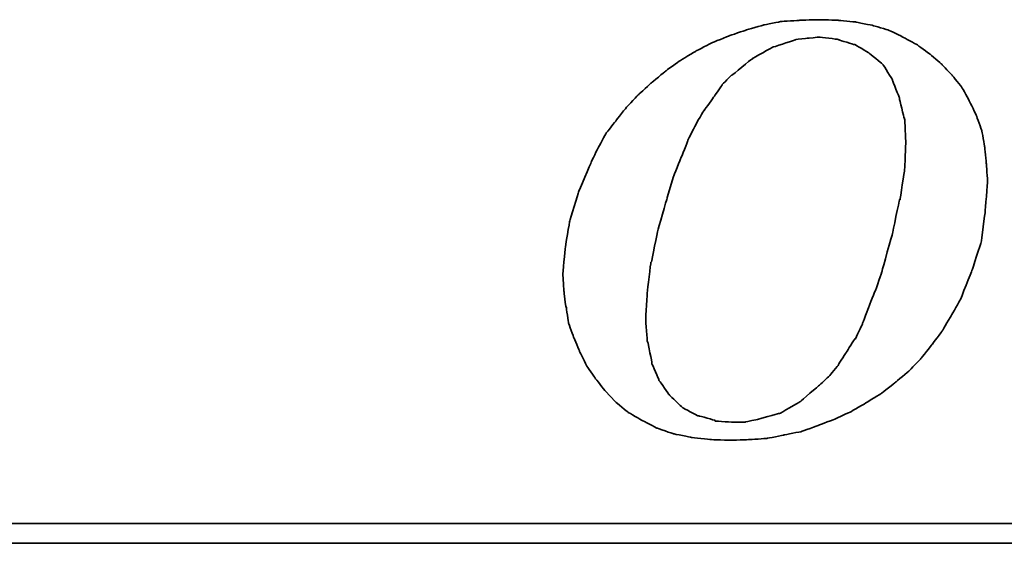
# Model space of a CAD drawing. Header units: millimetres. Extents: x 22 to 336, y 77 to 175.
# Tile 37 of 57: x 260.2 to 264.66, y 106.88 to 109.25. Entities that reach past the tile are written whole.
import ezdxf

# ---------------------------------------------------------------- set-up
doc = ezdxf.new("R2010")
doc.units = ezdxf.units.MM
doc.header["$LTSCALE"] = 0.15
doc.layers.add('DIM', color=4, linetype='CONTINUOUS')
doc.layers.add('layer 1', color=7, linetype='CONTINUOUS')

# ---------------------------------------------------------------- blocks, each defined once
blk = doc.blocks.new('TBI MOTION logo(完整正式版)')
at = {"layer": 'layer 1', "color": 22, "lineweight": 35}
for points, knots in [([(-11.34375, -6.98375), (-11.34375, -6.98375), (-10.91375, -7.43875), (-10.91375, -7.43875), (-10.91375, -7.43875), (-10.91375, -7.43875), (-10.38625, -7.87125), (-10.38625, -7.87125), (-10.38625, -7.87125), (-10.38625, -7.87125), (-9.81125, -8.20375), (-9.81125, -8.20375), (-9.81125, -8.20375), (-9.81125, -8.20375), (-9.21125, -8.51875), (-9.21125, -8.51875), (-9.21125, -8.51875), (-9.21125, -8.51875), (-8.51625, -8.75875), (-8.51625, -8.75875), (-8.51625, -8.75875), (-8.51625, -8.75875), (-7.77125, -8.90375), (-7.77125, -8.90375), (-7.77125, -8.90375), (-7.77125, -8.90375), (-6.97875, -8.99875), (-6.97875, -8.99875), (-6.97875, -8.99875), (-6.97875, -8.99875), (-6.14125, -9.02375), (-6.14125, -9.02375), (-6.14125, -9.02375), (-6.14125, -9.02375), (-5.37125, -8.99875), (-5.37125, -8.99875), (-5.37125, -8.99875), (-5.37125, -8.99875), (-4.65375, -8.94875), (-4.65375, -8.94875), (-4.65375, -8.94875), (-4.65375, -8.94875), (-3.93375, -8.80625), (-3.93375, -8.80625), (-3.93375, -8.80625), (-3.93375, -8.80625), (-3.21375, -8.66375), (-3.21375, -8.66375), (-3.21375, -8.66375), (-3.21375, -8.66375), (-2.49375, -8.39875), (-2.49375, -8.39875), (-2.49375, -8.39875), (-2.49375, -8.39875), (-1.79875, -8.13375), (-1.79875, -8.13375), (-1.79875, -8.13375), (-1.79875, -8.13375), (-1.17375, -7.84375), (-1.17375, -7.84375), (-1.17375, -7.84375), (-1.17375, -7.84375), (-0.52375, -7.46375), (-0.52375, -7.46375), (-0.52375, -7.46375), (-0.52375, -7.46375), (0.10124, -7.07875), (0.10124, -7.07875), (0.10124, -7.07875), (0.10124, -7.07875), (0.67625, -6.62375), (0.67625, -6.62375), (0.67625, -6.62375), (0.67625, -6.62375), (1.24874, -6.14375), (1.24874, -6.14375), (1.24874, -6.14375), (1.24874, -6.14375), (1.72874, -5.64125), (1.72874, -5.64125), (1.72874, -5.64125), (1.72874, -5.64125), (2.18624, -5.06375), (2.18624, -5.06375), (2.18624, -5.06375), (2.18624, -5.06375), (2.61625, -4.48874), (2.61625, -4.48874), (2.61625, -4.48874), (2.61625, -4.48874), (3.00125, -3.83874), (3.00125, -3.83874), (3.00125, -3.83874), (3.00125, -3.83874), (3.36124, -3.21374), (3.36124, -3.21374), (3.36124, -3.21374), (3.36124, -3.21374), (3.84374, -1.99125), (3.84374, -1.99125), (3.84374, -1.99125), (3.84374, -1.99125), (4.22625, -0.81875), (4.22625, -0.81875), (4.22625, -0.81875), (4.22625, -0.81875), (4.39125, 0.45624), (4.39125, 0.45624), (4.39125, 0.45624), (4.39125, 0.45624), (4.48874, 1.70124), (4.48874, 1.70124), (4.48874, 1.70124), (4.48874, 1.70124), (4.43874, 2.44625), (4.43874, 2.44625), (4.43874, 2.44625), (4.43874, 2.44625), (4.36874, 3.14125), (4.36874, 3.14125), (4.36874, 3.14125), (4.36874, 3.14125), (4.25125, 3.81125), (4.25125, 3.81125), (4.25125, 3.81125), (4.25125, 3.81125), (4.03124, 4.41125), (4.03124, 4.41125), (4.03124, 4.41125), (4.03124, 4.41125), (3.74374, 5.01125), (3.74374, 5.01125), (3.74374, 5.01125), (3.74374, 5.01125), (3.43124, 5.58875), (3.43124, 5.58875), (3.43124, 5.58875), (3.43124, 5.58875), (3.02625, 6.09125), (3.02625, 6.09125), (3.02625, 6.09125), (3.02625, 6.09125), (2.59374, 6.54875), (2.59374, 6.54875), (2.59374, 6.54875), (2.59374, 6.54875), (2.09124, 6.98125), (2.09124, 6.98125), (2.09124, 6.98125), (2.09124, 6.98125), (1.56124, 7.36625), (1.56124, 7.36625), (1.56124, 7.36625), (1.56124, 7.36625), (0.98624, 7.67625), (0.98624, 7.67625), (0.98624, 7.67625), (0.98624, 7.67625), (0.38624, 7.96375), (0.38624, 7.96375), (0.38624, 7.96375), (0.38624, 7.96375), (-0.25875, 8.15625), (-0.25875, 8.15625), (-0.25875, 8.15625), (-0.25875, 8.15625), (-0.98125, 8.30125), (-0.98125, 8.30125), (-0.98125, 8.30125), (-0.98125, 8.30125), (-1.70124, 8.37125), (-1.70124, 8.37125), (-1.70124, 8.37125), (-1.70124, 8.37125), (-2.49375, 8.39624), (-2.49375, 8.39624), (-2.49375, 8.39624), (-2.49375, 8.39624), (-3.28625, 8.37125), (-3.28625, 8.37125), (-3.28625, 8.37125), (-3.28625, 8.37125), (-4.05125, 8.32125), (-4.05125, 8.32125), (-4.05125, 8.32125), (-4.05125, 8.32125), (-4.77375, 8.18125), (-4.77375, 8.18125), (-4.77375, 8.18125), (-4.77375, 8.18125), (-5.51625, 7.96375), (-5.51625, 7.96375), (-5.51625, 7.96375), (-5.51625, 7.96375), (-6.21125, 7.72625), (-6.21125, 7.72625), (-6.21125, 7.72625), (-6.21125, 7.72625), (-6.92875, 7.43625), (-6.92875, 7.43625), (-6.92875, 7.43625), (-6.92875, 7.43625), (-7.57875, 7.10125), (-7.57875, 7.10125), (-7.57875, 7.10125), (-7.57875, 7.10125), (-8.24875, 6.69125), (-8.24875, 6.69125), (-8.24875, 6.69125), (-8.24875, 6.69125), (-8.84875, 6.26125), (-8.84875, 6.26125), (-8.84875, 6.26125), (-8.84875, 6.26125), (-9.42625, 5.78125), (-9.42625, 5.78125), (-9.42625, 5.78125), (-9.42625, 5.78125), (-9.95375, 5.30125), (-9.95375, 5.30125), (-9.95375, 5.30125), (-9.95375, 5.30125), (-10.43375, 4.79624), (-10.43375, 4.79624), (-10.43375, 4.79624), (-10.43375, 4.79624), (-10.88875, 4.22125), (-10.88875, 4.22125), (-10.88875, 4.22125), (-10.88875, 4.22125), (-11.29875, 3.69375), (-11.29875, 3.69375), (-11.29875, 3.69375), (-11.29875, 3.69375), (-11.63375, 3.09125), (-11.63375, 3.09125), (-11.63375, 3.09125), (-11.63375, 3.09125), (-11.91875, 2.49625), (-11.91875, 2.49625), (-11.91875, 2.49625), (-11.91875, 2.49625), (-12.44875, 1.24625), (-12.44875, 1.24625), (-12.44875, 1.24625), (-12.44875, 1.24625), (-12.80875, 0.06874), (-12.80875, 0.06874), (-12.80875, 0.06874), (-12.80875, 0.06874), (-12.99875, -1.07875), (-12.99875, -1.07875), (-12.99875, -1.07875), (-12.99875, -1.07875), (-13.09375, -2.18375), (-13.09375, -2.18375), (-13.09375, -2.18375), (-13.09375, -2.18375), (-13.04875, -2.85375), (-13.04875, -2.85375), (-13.04875, -2.85375), (-13.04875, -2.85375), (-12.97375, -3.50375), (-12.97375, -3.50375), (-12.97375, -3.50375), (-12.97375, -3.50375), (-12.95375, -3.50375), (-12.95375, -3.50375), (-12.95375, -3.50375), (-12.95375, -3.50375), (-12.85375, -4.17375), (-12.85375, -4.17375), (-12.85375, -4.17375), (-12.85375, -4.17375), (-12.63875, -4.77624), (-12.63875, -4.77624), (-12.63875, -4.77624), (-12.63875, -4.77624), (-12.39875, -5.35125), (-12.39875, -5.35125), (-12.39875, -5.35125), (-12.39875, -5.35125), (-12.11375, -5.92875), (-12.11375, -5.92875), (-12.11375, -5.92875), (-12.11375, -5.92875), (-11.75375, -6.45375), (-11.75375, -6.45375), (-11.75375, -6.45375), (-11.75375, -6.45375), (-11.34375, -6.98375), (-11.34375, -6.98375)], [0, 0, 0, 0, 0.01369863, 0.01369863, 0.01369863, 0.01369864, 0.02739726, 0.02739726, 0.02739726, 0.02739727, 0.04109589, 0.04109589, 0.04109589, 0.0410959, 0.05479452, 0.05479452, 0.05479452, 0.05479453, 0.06849315, 0.06849315, 0.06849315, 0.06849316, 0.08219178, 0.08219178, 0.08219178, 0.08219179, 0.09589041, 0.09589041, 0.09589041, 0.09589042, 0.10958904, 0.10958904, 0.10958904, 0.10958905, 0.12328767, 0.12328767, 0.12328767, 0.12328768, 0.1369863, 0.1369863, 0.1369863, 0.13698631, 0.15068493, 0.15068493, 0.15068493, 0.15068494, 0.16438356, 0.16438356, 0.16438356, 0.16438357, 0.17808219, 0.17808219, 0.17808219, 0.1780822, 0.19178082, 0.19178082, 0.19178082, 0.19178083, 0.20547945, 0.20547945, 0.20547945, 0.20547946, 0.21917808, 0.21917808, 0.21917808, 0.21917809, 0.23287671, 0.23287671, 0.23287671, 0.23287672, 0.24657534, 0.24657534, 0.24657534, 0.24657535, 0.26027397, 0.26027397, 0.26027397, 0.26027398, 0.2739726, 0.2739726, 0.2739726, 0.27397261, 0.28767123, 0.28767123, 0.28767123, 0.28767124, 0.30136986, 0.30136986, 0.30136986, 0.30136987, 0.31506849, 0.31506849, 0.31506849, 0.3150685, 0.32876712, 0.32876712, 0.32876712, 0.32876713, 0.34246575, 0.34246575, 0.34246575, 0.34246576, 0.35616438, 0.35616438, 0.35616438, 0.35616439, 0.36986301, 0.36986301, 0.36986301, 0.36986302, 0.38356164, 0.38356164, 0.38356164, 0.38356165, 0.39726027, 0.39726027, 0.39726027, 0.39726028, 0.4109589, 0.4109589, 0.4109589, 0.41095891, 0.42465753, 0.42465753, 0.42465753, 0.42465754, 0.43835616, 0.43835616, 0.43835616, 0.43835617, 0.45205479, 0.45205479, 0.45205479, 0.4520548, 0.46575342, 0.46575342, 0.46575342, 0.46575343, 0.47945205, 0.47945205, 0.47945205, 0.47945206, 0.49315068, 0.49315068, 0.49315068, 0.49315069, 0.50684932, 0.50684932, 0.50684932, 0.50684933, 0.52054795, 0.52054795, 0.52054795, 0.52054796, 0.53424658, 0.53424658, 0.53424658, 0.53424659, 0.54794521, 0.54794521, 0.54794521, 0.54794522, 0.56164384, 0.56164384, 0.56164384, 0.56164385, 0.57534247, 0.57534247, 0.57534247, 0.57534248, 0.5890411, 0.5890411, 0.5890411, 0.58904111, 0.60273973, 0.60273973, 0.60273973, 0.60273974, 0.61643836, 0.61643836, 0.61643836, 0.61643837, 0.63013699, 0.63013699, 0.63013699, 0.630137, 0.64383562, 0.64383562, 0.64383562, 0.64383563, 0.65753425, 0.65753425, 0.65753425, 0.65753426, 0.67123288, 0.67123288, 0.67123288, 0.67123289, 0.68493151, 0.68493151, 0.68493151, 0.68493152, 0.69863014, 0.69863014, 0.69863014, 0.69863015, 0.71232877, 0.71232877, 0.71232877, 0.71232878, 0.7260274, 0.7260274, 0.7260274, 0.72602741, 0.73972603, 0.73972603, 0.73972603, 0.73972604, 0.75342466, 0.75342466, 0.75342466, 0.75342467, 0.76712329, 0.76712329, 0.76712329, 0.7671233, 0.78082192, 0.78082192, 0.78082192, 0.78082193, 0.79452055, 0.79452055, 0.79452055, 0.79452056, 0.80821918, 0.80821918, 0.80821918, 0.80821919, 0.82191781, 0.82191781, 0.82191781, 0.82191782, 0.83561644, 0.83561644, 0.83561644, 0.83561645, 0.84931507, 0.84931507, 0.84931507, 0.84931508, 0.8630137, 0.8630137, 0.8630137, 0.86301371, 0.87671233, 0.87671233, 0.87671233, 0.87671234, 0.89041096, 0.89041096, 0.89041096, 0.89041097, 0.90410959, 0.90410959, 0.90410959, 0.9041096, 0.91780822, 0.91780822, 0.91780822, 0.91780823, 0.93150685, 0.93150685, 0.93150685, 0.93150686, 0.94520548, 0.94520548, 0.94520548, 0.94520549, 0.95890411, 0.95890411, 0.95890411, 0.95890412, 0.97260274, 0.97260274, 0.97260274, 0.97260275, 0.98630137, 0.98630137, 0.98630137, 0.98630138, 1, 1, 1, 1]), ([(-8.77875, 1.03124), (-8.77875, 1.03124), (-8.51625, 1.89625), (-8.51625, 1.89625), (-8.51625, 1.89625), (-8.51625, 1.89625), (-8.20375, 2.66375), (-8.20375, 2.66375), (-8.20375, 2.66375), (-8.20375, 2.66375), (-7.91625, 3.38125), (-7.91625, 3.38125), (-7.91625, 3.38125), (-7.91625, 3.38125), (-7.91625, 3.40624), (-7.91625, 3.40624), (-7.91625, 3.40624), (-7.91625, 3.40624), (-7.57875, 4.07624), (-7.57875, 4.07624), (-7.57875, 4.07624), (-7.57875, 4.07624), (-7.24375, 4.65125), (-7.24375, 4.65125), (-7.24375, 4.65125), (-7.24375, 4.65125), (-7.21875, 4.65125), (-7.21875, 4.65125), (-7.21875, 4.65125), (-7.21875, 4.65125), (-7.21875, 4.67624), (-7.21875, 4.67624), (-7.21875, 4.67624), (-7.21875, 4.67624), (-6.83625, 5.20375), (-6.83625, 5.20375), (-6.83625, 5.20375), (-6.83625, 5.20375), (-6.49875, 5.68625), (-6.49875, 5.68625), (-6.49875, 5.68625), (-6.49875, 5.68625), (-6.49875, 5.70625), (-6.49875, 5.70625), (-6.49875, 5.70625), (-6.49875, 5.70625), (-6.11625, 6.09125), (-6.11625, 6.09125), (-6.11625, 6.09125), (-6.11625, 6.09125), (-6.09125, 6.09125), (-6.09125, 6.09125), (-6.09125, 6.09125), (-6.09125, 6.09125), (-5.27375, 6.76625), (-5.27375, 6.76625), (-5.27375, 6.76625), (-5.27375, 6.76625), (-5.24875, 6.76625), (-5.24875, 6.76625), (-5.24875, 6.76625), (-5.24875, 6.76625), (-5.24875, 6.78625), (-5.24875, 6.78625), (-5.24875, 6.78625), (-5.24875, 6.78625), (-4.38875, 7.26624), (-4.38875, 7.26624), (-4.38875, 7.26624), (-4.38875, 7.26624), (-4.36125, 7.26624), (-4.36125, 7.26624), (-4.36125, 7.26624), (-4.36125, 7.26624), (-3.93375, 7.41125), (-3.93375, 7.41125), (-3.93375, 7.41125), (-3.93375, 7.41125), (-3.47375, 7.55625), (-3.47375, 7.55625), (-3.47375, 7.55625), (-3.47375, 7.55625), (-3.45375, 7.55625), (-3.45375, 7.55625), (-3.45375, 7.55625), (-3.45375, 7.55625), (-3.42875, 7.58124), (-3.42875, 7.58124), (-3.42875, 7.58124), (-3.42875, 7.58124), (-2.97375, 7.62625), (-2.97375, 7.62625), (-2.97375, 7.62625), (-2.97375, 7.62625), (-2.49375, 7.67625), (-2.49375, 7.67625), (-2.49375, 7.67625), (-2.49375, 7.67625), (-2.46875, 7.67625), (-2.46875, 7.67625), (-2.46875, 7.67625), (-2.46875, 7.67625), (-1.70124, 7.58124), (-1.70124, 7.58124), (-1.70124, 7.58124), (-1.70124, 7.58124), (-1.67875, 7.55625), (-1.67875, 7.55625), (-1.67875, 7.55625), (-1.67875, 7.55625), (-1.65375, 7.55625), (-1.65375, 7.55625), (-1.65375, 7.55625), (-1.65375, 7.55625), (-1.03125, 7.36625), (-1.03125, 7.36625), (-1.03125, 7.36625), (-1.03125, 7.36625), (-1.00625, 7.36625), (-1.00625, 7.36625), (-1.00625, 7.36625), (-1.00625, 7.36625), (-0.43124, 7.02624), (-0.43124, 7.02624), (-0.43124, 7.02624), (-0.43124, 7.02624), (-0.40625, 7.00624), (-0.40625, 7.00624), (-0.40625, 7.00624), (-0.40625, 7.00624), (0.12124, 6.57124), (0.12124, 6.57124), (0.12124, 6.57124), (0.12124, 6.57124), (0.14624, 6.54875), (0.14624, 6.54875), (0.14624, 6.54875), (0.14624, 6.54875), (0.17124, 6.52375), (0.17124, 6.52375), (0.17124, 6.52375), (0.17124, 6.52375), (0.55625, 5.89875), (0.55625, 5.89875), (0.55625, 5.89875), (0.55625, 5.89875), (0.55625, 5.87625), (0.55625, 5.87625), (0.55625, 5.87625), (0.55625, 5.87625), (0.84124, 5.15625), (0.84124, 5.15625), (0.84124, 5.15625), (0.84124, 5.15625), (0.84124, 5.13125), (0.84124, 5.13125), (0.84124, 5.13125), (0.84124, 5.13125), (1.03624, 4.31875), (1.03624, 4.31875), (1.03624, 4.31875), (1.03624, 4.31875), (1.05624, 4.31875), (1.05624, 4.31875), (1.05624, 4.31875), (1.05624, 4.31875), (1.05624, 4.29125), (1.05624, 4.29125), (1.05624, 4.29125), (1.05624, 4.29125), (1.10625, 3.33125), (1.10625, 3.33125), (1.10625, 3.33125), (1.10625, 3.33125), (1.10625, 3.30875), (1.10625, 3.30875), (1.10625, 3.30875), (1.10625, 3.30875), (1.05624, 2.20624), (1.05624, 2.20624), (1.05624, 2.20624), (1.05624, 2.20624), (1.05624, 2.18124), (1.05624, 2.18124), (1.05624, 2.18124), (1.05624, 2.18124), (0.86624, 0.93624), (0.86624, 0.93624), (0.86624, 0.93624), (0.86624, 0.93624), (0.84124, 0.93624), (0.84124, 0.93624), (0.84124, 0.93624), (0.84124, 0.93624), (0.55625, -0.45874), (0.55625, -0.45874), (0.55625, -0.45874), (0.55625, -0.45874), (0.12124, -1.99125), (0.12124, -1.99125), (0.12124, -1.99125), (0.12124, -1.99125), (0.12124, -2.01874), (0.12124, -2.01874), (0.12124, -2.01874), (0.12124, -2.01874), (-0.13874, -2.78375), (-0.13874, -2.78375), (-0.13874, -2.78375), (-0.13874, -2.78375), (-0.43124, -3.50375), (-0.43124, -3.50375), (-0.43124, -3.50375), (-0.43124, -3.50375), (-0.69375, -4.19875), (-0.69375, -4.19875), (-0.69375, -4.19875), (-0.69375, -4.19875), (-0.69375, -4.22375), (-0.69375, -4.22375), (-0.69375, -4.22375), (-0.69375, -4.22375), (-0.98125, -4.82374), (-0.98125, -4.82374), (-0.98125, -4.82374), (-0.98125, -4.82374), (-1.00625, -4.82374), (-1.00625, -4.82374), (-1.00625, -4.82374), (-1.00625, -4.82374), (-1.33875, -5.35125), (-1.33875, -5.35125), (-1.33875, -5.35125), (-1.33875, -5.35125), (-1.67875, -5.87875), (-1.67875, -5.87875), (-1.67875, -5.87875), (-1.67875, -5.87875), (-1.67875, -5.90375), (-1.67875, -5.90375), (-1.67875, -5.90375), (-1.67875, -5.90375), (-2.05875, -6.35875), (-2.05875, -6.35875), (-2.05875, -6.35875), (-2.05875, -6.35875), (-2.08375, -6.38375), (-2.08375, -6.38375), (-2.08375, -6.38375), (-2.08375, -6.38375), (-2.46875, -6.74375), (-2.46875, -6.74375), (-2.46875, -6.74375), (-2.46875, -6.74375), (-3.25875, -7.41625), (-3.25875, -7.41625), (-3.25875, -7.41625), (-3.25875, -7.41625), (-3.28625, -7.43875), (-3.28625, -7.43875), (-3.28625, -7.43875), (-3.28625, -7.43875), (-4.12375, -7.91875), (-4.12375, -7.91875), (-4.12375, -7.91875), (-4.12375, -7.91875), (-4.14875, -7.91875), (-4.14875, -7.91875), (-4.14875, -7.91875), (-4.14875, -7.91875), (-4.17125, -7.91875), (-4.17125, -7.91875), (-4.17125, -7.91875), (-4.17125, -7.91875), (-5.03375, -8.15875), (-5.03375, -8.15875), (-5.03375, -8.15875), (-5.03375, -8.15875), (-5.51625, -8.25625), (-5.51625, -8.25625), (-5.51625, -8.25625), (-5.51625, -8.25625), (-5.54125, -8.27875), (-5.54125, -8.27875), (-5.54125, -8.27875), (-5.54125, -8.27875), (-5.56375, -8.27875), (-5.56375, -8.27875), (-5.56375, -8.27875), (-5.56375, -8.27875), (-5.99625, -8.27875), (-5.99625, -8.27875), (-5.99625, -8.27875), (-5.99625, -8.27875), (-6.76375, -8.23125), (-6.76375, -8.23125), (-6.76375, -8.23125), (-6.76375, -8.23125), (-6.78875, -8.23125), (-6.78875, -8.23125), (-6.78875, -8.23125), (-6.78875, -8.23125), (-6.78875, -8.20375), (-6.78875, -8.20375), (-6.78875, -8.20375), (-6.78875, -8.20375), (-7.45875, -8.01375), (-7.45875, -8.01375), (-7.45875, -8.01375), (-7.45875, -8.01375), (-7.48375, -8.01375), (-7.48375, -8.01375), (-7.48375, -8.01375), (-7.48375, -8.01375), (-7.50875, -8.01375), (-7.50875, -8.01375), (-7.50875, -8.01375), (-7.50875, -8.01375), (-8.13125, -7.67875), (-8.13125, -7.67875), (-8.13125, -7.67875), (-8.13125, -7.67875), (-8.15625, -7.65375), (-8.15625, -7.65375), (-8.15625, -7.65375), (-8.15625, -7.65375), (-8.65875, -7.17375), (-8.65875, -7.17375), (-8.65875, -7.17375), (-8.65875, -7.17375), (-8.68375, -7.14875), (-8.68375, -7.14875), (-8.68375, -7.14875), (-8.68375, -7.14875), (-9.08875, -6.57375), (-9.08875, -6.57375), (-9.08875, -6.57375), (-9.08875, -6.57375), (-9.11375, -6.54875), (-9.11375, -6.54875), (-9.11375, -6.54875), (-9.11375, -6.54875), (-9.11375, -6.52875), (-9.11375, -6.52875), (-9.11375, -6.52875), (-9.11375, -6.52875), (-9.40375, -5.85375), (-9.40375, -5.85375), (-9.40375, -5.85375), (-9.40375, -5.85375), (-9.40375, -5.82875), (-9.40375, -5.82875), (-9.40375, -5.82875), (-9.40375, -5.82875), (-9.56875, -4.96875), (-9.56875, -4.96875), (-9.56875, -4.96875), (-9.56875, -4.96875), (-9.59375, -4.94375), (-9.59375, -4.94375), (-9.59375, -4.94375), (-9.59375, -4.94375), (-9.66375, -4.03375), (-9.66375, -4.03375), (-9.66375, -4.03375), (-9.66375, -4.03375), (-9.66375, -4.00875), (-9.66375, -4.00875), (-9.66375, -4.00875), (-9.66375, -4.00875), (-9.59375, -2.85375), (-9.59375, -2.85375), (-9.59375, -2.85375), (-9.59375, -2.85375), (-9.45125, -1.65875), (-9.45125, -1.65875), (-9.45125, -1.65875), (-9.45125, -1.65875), (-9.42625, -1.63375), (-9.42625, -1.63375), (-9.42625, -1.63375), (-9.42625, -1.63375), (-9.16125, -0.33875), (-9.16125, -0.33875), (-9.16125, -0.33875), (-9.16125, -0.33875), (-8.77875, 1.00624), (-8.77875, 1.00624), (-8.77875, 1.00624), (-8.77875, 1.00624), (-8.77875, 1.03124), (-8.77875, 1.03124)], [0, 0, 0, 0, 0.01020408, 0.01020408, 0.01020408, 0.01020409, 0.02040816, 0.02040816, 0.02040816, 0.02040817, 0.03061224, 0.03061224, 0.03061224, 0.03061225, 0.04081633, 0.04081633, 0.04081633, 0.04081634, 0.05102041, 0.05102041, 0.05102041, 0.05102042, 0.06122449, 0.06122449, 0.06122449, 0.0612245, 0.07142857, 0.07142857, 0.07142857, 0.07142858, 0.08163265, 0.08163265, 0.08163265, 0.08163266, 0.09183673, 0.09183673, 0.09183673, 0.09183674, 0.10204082, 0.10204082, 0.10204082, 0.10204083, 0.1122449, 0.1122449, 0.1122449, 0.11224491, 0.12244898, 0.12244898, 0.12244898, 0.12244899, 0.13265306, 0.13265306, 0.13265306, 0.13265307, 0.14285714, 0.14285714, 0.14285714, 0.14285715, 0.15306122, 0.15306122, 0.15306122, 0.15306123, 0.16326531, 0.16326531, 0.16326531, 0.16326532, 0.17346939, 0.17346939, 0.17346939, 0.1734694, 0.18367347, 0.18367347, 0.18367347, 0.18367348, 0.19387755, 0.19387755, 0.19387755, 0.19387756, 0.20408163, 0.20408163, 0.20408163, 0.20408164, 0.21428571, 0.21428571, 0.21428571, 0.21428572, 0.2244898, 0.2244898, 0.2244898, 0.22448981, 0.23469388, 0.23469388, 0.23469388, 0.23469389, 0.24489796, 0.24489796, 0.24489796, 0.24489797, 0.25510204, 0.25510204, 0.25510204, 0.25510205, 0.26530612, 0.26530612, 0.26530612, 0.26530613, 0.2755102, 0.2755102, 0.2755102, 0.27551021, 0.28571429, 0.28571429, 0.28571429, 0.2857143, 0.29591837, 0.29591837, 0.29591837, 0.29591838, 0.30612245, 0.30612245, 0.30612245, 0.30612246, 0.31632653, 0.31632653, 0.31632653, 0.31632654, 0.32653061, 0.32653061, 0.32653061, 0.32653062, 0.33673469, 0.33673469, 0.33673469, 0.3367347, 0.34693878, 0.34693878, 0.34693878, 0.34693879, 0.35714286, 0.35714286, 0.35714286, 0.35714287, 0.36734694, 0.36734694, 0.36734694, 0.36734695, 0.37755102, 0.37755102, 0.37755102, 0.37755103, 0.3877551, 0.3877551, 0.3877551, 0.38775511, 0.39795918, 0.39795918, 0.39795918, 0.39795919, 0.40816327, 0.40816327, 0.40816327, 0.40816328, 0.41836735, 0.41836735, 0.41836735, 0.41836736, 0.42857143, 0.42857143, 0.42857143, 0.42857144, 0.43877551, 0.43877551, 0.43877551, 0.43877552, 0.44897959, 0.44897959, 0.44897959, 0.4489796, 0.45918367, 0.45918367, 0.45918367, 0.45918368, 0.46938776, 0.46938776, 0.46938776, 0.46938777, 0.47959184, 0.47959184, 0.47959184, 0.47959185, 0.48979592, 0.48979592, 0.48979592, 0.48979593, 0.5, 0.5, 0.5, 0.50000001, 0.51020408, 0.51020408, 0.51020408, 0.51020409, 0.52040816, 0.52040816, 0.52040816, 0.52040817, 0.53061224, 0.53061224, 0.53061224, 0.53061225, 0.54081633, 0.54081633, 0.54081633, 0.54081634, 0.55102041, 0.55102041, 0.55102041, 0.55102042, 0.56122449, 0.56122449, 0.56122449, 0.5612245, 0.57142857, 0.57142857, 0.57142857, 0.57142858, 0.58163265, 0.58163265, 0.58163265, 0.58163266, 0.59183673, 0.59183673, 0.59183673, 0.59183674, 0.60204082, 0.60204082, 0.60204082, 0.60204083, 0.6122449, 0.6122449, 0.6122449, 0.61224491, 0.62244898, 0.62244898, 0.62244898, 0.62244899, 0.63265306, 0.63265306, 0.63265306, 0.63265307, 0.64285714, 0.64285714, 0.64285714, 0.64285715, 0.65306122, 0.65306122, 0.65306122, 0.65306123, 0.66326531, 0.66326531, 0.66326531, 0.66326532, 0.67346939, 0.67346939, 0.67346939, 0.6734694, 0.68367347, 0.68367347, 0.68367347, 0.68367348, 0.69387755, 0.69387755, 0.69387755, 0.69387756, 0.70408163, 0.70408163, 0.70408163, 0.70408164, 0.71428571, 0.71428571, 0.71428571, 0.71428572, 0.7244898, 0.7244898, 0.7244898, 0.72448981, 0.73469388, 0.73469388, 0.73469388, 0.73469389, 0.74489796, 0.74489796, 0.74489796, 0.74489797, 0.75510204, 0.75510204, 0.75510204, 0.75510205, 0.76530612, 0.76530612, 0.76530612, 0.76530613, 0.7755102, 0.7755102, 0.7755102, 0.77551021, 0.78571429, 0.78571429, 0.78571429, 0.7857143, 0.79591837, 0.79591837, 0.79591837, 0.79591838, 0.80612245, 0.80612245, 0.80612245, 0.80612246, 0.81632653, 0.81632653, 0.81632653, 0.81632654, 0.82653061, 0.82653061, 0.82653061, 0.82653062, 0.83673469, 0.83673469, 0.83673469, 0.8367347, 0.84693878, 0.84693878, 0.84693878, 0.84693879, 0.85714286, 0.85714286, 0.85714286, 0.85714287, 0.86734694, 0.86734694, 0.86734694, 0.86734695, 0.87755102, 0.87755102, 0.87755102, 0.87755103, 0.8877551, 0.8877551, 0.8877551, 0.88775511, 0.89795918, 0.89795918, 0.89795918, 0.89795919, 0.90816327, 0.90816327, 0.90816327, 0.90816328, 0.91836735, 0.91836735, 0.91836735, 0.91836736, 0.92857143, 0.92857143, 0.92857143, 0.92857144, 0.93877551, 0.93877551, 0.93877551, 0.93877552, 0.94897959, 0.94897959, 0.94897959, 0.9489796, 0.95918367, 0.95918367, 0.95918367, 0.95918368, 0.96938776, 0.96938776, 0.96938776, 0.96938777, 0.97959184, 0.97959184, 0.97959184, 0.97959185, 0.98979592, 0.98979592, 0.98979592, 0.98979593, 1, 1, 1, 1]), ([(75.90875, -9.47875), (75.90875, -9.47875), (75.90875, -12.28625), (75.90875, -12.28625), (75.90875, -12.28625), (75.90875, -12.28625), (75.90875, -12.47875), (75.90875, -12.47875), (75.90875, -12.47875), (75.90875, -12.47875), (75.71625, -12.47875), (75.71625, -12.47875), (75.71625, -12.47875), (75.71625, -12.47875), (-88.32875, -12.47875), (-88.32875, -12.47875), (-88.32875, -12.47875), (-88.32875, -12.47875), (-88.32875, -13.29375), (-88.32875, -13.29375), (-88.32875, -13.29375), (-88.32875, -13.29375), (82.89125, -13.29375), (82.89125, -13.29375), (82.89125, -13.29375), (82.89125, -13.29375), (75.90875, -9.47875), (75.90875, -9.47875)], [0, 0, 0, 0, 0.14285714, 0.14285714, 0.14285714, 0.14285715, 0.28571429, 0.28571429, 0.28571429, 0.2857143, 0.42857143, 0.42857143, 0.42857143, 0.42857144, 0.57142857, 0.57142857, 0.57142857, 0.57142858, 0.71428571, 0.71428571, 0.71428571, 0.71428572, 0.85714286, 0.85714286, 0.85714286, 0.85714287, 1, 1, 1, 1])]:
    blk.add_open_spline(points, degree=3, knots=knots, dxfattribs=at)

msp = doc.modelspace()

# ---------------------------------------------------------------- block references
at = {"layer": 'DIM', "color": 0, "xscale": 0.1094605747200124, "yscale": 0.1094605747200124, "zscale": 0.1094605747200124}
msp.add_blockref('TBI MOTION logo(完整正式版)', (264.0948, 108.3306), dxfattribs=at)

doc.saveas('drawing.dxf')
